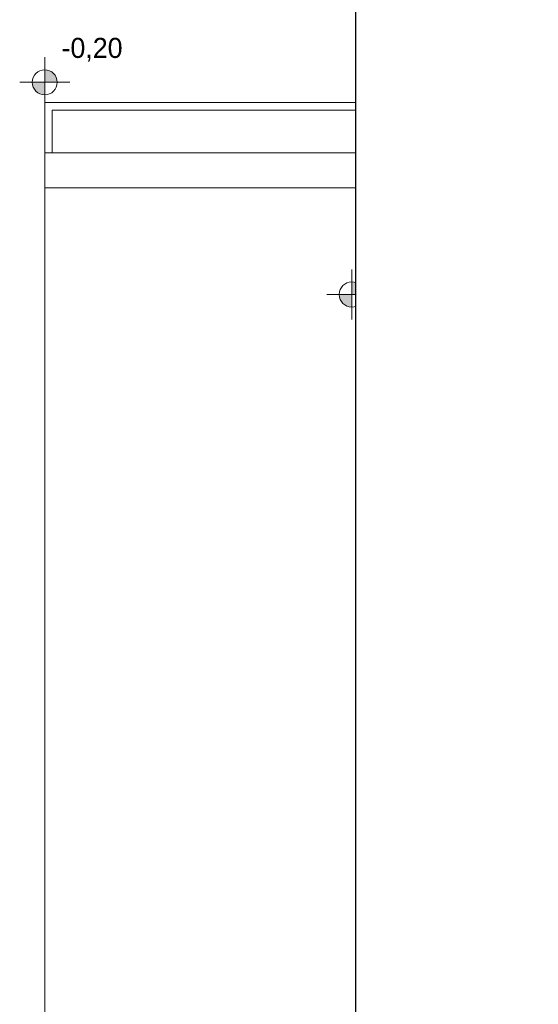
# Model space of a CAD drawing. Header units: inches. Extents: x -515158 to -470211, y -1887 to 84268.
# Tile 40 of 102: x -515158 to -511017, y 38255 to 46109. Entities that reach past the tile are written whole.
import ezdxf

# ---------------------------------------------------------------- set-up
doc = ezdxf.new("R2010")
doc.units = ezdxf.units.IN
doc.header["$MEASUREMENT"] = 0
doc.set_wipeout_variables(frame=1)
for name, color, linetype, lineweight in [('#podkład', 252, 'Continuous', 9), ('Arch teren_Nr_Pióra__5', 252, 'Continuous', 13), ('INWENT RZĘDNE_Nr_Pióra__21', 252, 'Continuous', 9), ('INWENT TEREN_Nr_Pióra__21', 252, 'Continuous', 9), ('INWENT.ŚCIANY_Nr_Pióra__21', 252, 'Continuous', 9)]:
    doc.layers.add(name, color=color, linetype=linetype, lineweight=lineweight)
doc.layers.add('_TABELA', color=7, linetype='Continuous')
doc.styles.add('GENERATED_STYLE_3', font='txt')

# ---------------------------------------------------------------- blocks, each defined once
blk = doc.blocks.new('parter')
at = {"layer": 'INWENT RZĘDNE_Nr_Pióra__21', "linetype": 'Continuous'}
for points in [[(-514958.3, 45609.8), (-514858.3, 45609.8), (-514865.9, 45648.1), (-514887.6, 45680.6), (-514920.1, 45702.2), (-514958.3, 45709.8)], [(-514958.3, 45609.8), (-515058.3, 45609.8), (-515050.7, 45571.6), (-515029, 45539.1), (-514996.6, 45517.5), (-514958.3, 45509.8)], [(-512507.1, 43916.8), (-512407.1, 43916.8), (-512414.8, 43955.1), (-512436.4, 43987.5), (-512468.9, 44009.2), (-512507.1, 44016.8)], [(-512507.1, 43916.8), (-512607.1, 43916.8), (-512599.5, 43878.5), (-512577.9, 43846.1), (-512545.4, 43824.4), (-512507.1, 43816.8)]]:
    blk.add_hatch(color=252, dxfattribs=at).paths.add_polyline_path(points, flags=0)
at = {"layer": 'Arch teren_Nr_Pióra__5', "color": 252, "linetype": 'Continuous'}
for p, q in [((-514958.3, 45047.6), (-514958.3, 45447.6)), ((-514958.3, 45447.6), (-509853.3, 45447.6)), ((-514898.3, 45047.6), (-514898.3, 45387.6)), ((-514898.3, 45387.6), (-509853.3, 45387.6))]:
    blk.add_line(p, q, dxfattribs=at)
at = {"layer": 'INWENT RZĘDNE_Nr_Pióra__21', "color": 252, "linetype": 'Continuous'}
for p, q in [((-514958.3, 45409.8), (-514958.3, 45809.8)), ((-515158.3, 45609.8), (-514758.3, 45609.8)), ((-512507.1, 43716.8), (-512507.1, 44116.8)), ((-512707.1, 43916.8), (-512307.1, 43916.8))]:
    blk.add_line(p, q, dxfattribs=at)
for centre in [(-514958.3, 45609.8), (-512507.1, 43916.8)]:
    blk.add_circle(centre, 100, dxfattribs=at)
at = {"layer": 'INWENT TEREN_Nr_Pióra__21', "color": 252, "linetype": 'Continuous'}
blk.add_line((-514958.3, 36997.6), (-514958.3, 44767.6), dxfattribs=at)
at = {"layer": 'INWENT.ŚCIANY_Nr_Pióra__21', "color": 252, "linetype": 'Continuous'}
for p, q in [((-514958.3, 45047.6), (-514958.3, 44767.6)), ((-509798.3, 45047.6), (-514958.3, 45047.6)), ((-514958.3, 44767.6), (-509798.3, 44767.6))]:
    blk.add_line(p, q, dxfattribs=at)
at = {"layer": 'INWENT RZĘDNE_Nr_Pióra__21', "color": 252, "char_height": 160, "attachment_point": 7, "style": 'GENERATED_STYLE_3'}
for s, insert in [('{-0,20}', (-514824.3, 45774.2)), ('{-0,02}', (-512373.1, 44081.1))]:
    blk.add_mtext(s, dxfattribs=dict(at, insert=insert))

msp = doc.modelspace()

# ---------------------------------------------------------------- block references
at = {"layer": '#podkład'}
msp.add_blockref('parter', (0, 0), dxfattribs=at)

# ---------------------------------------------------------------- next in the draw order: wipeouts: each hides what was drawn before it
msp.add_wipeout([(-512477.4, 50468.9), (-509977.4, 49858.9), (-509977.4, 21378.9), (-512477.4, 20768.9)])

# ---------------------------------------------------------------- next in the draw order: linework, layer by layer
at = {"layer": '_TABELA', "color": 7}
msp.add_lwpolyline([(-512477.4, 50468.9), (-470477.4, 50468.9), (-512477.4, 50468.9), (-512477.4, 20768.9), (-470477.4, 20768.9), (-470477.4, 50468.9)], dxfattribs=at)

doc.saveas('drawing.dxf')
